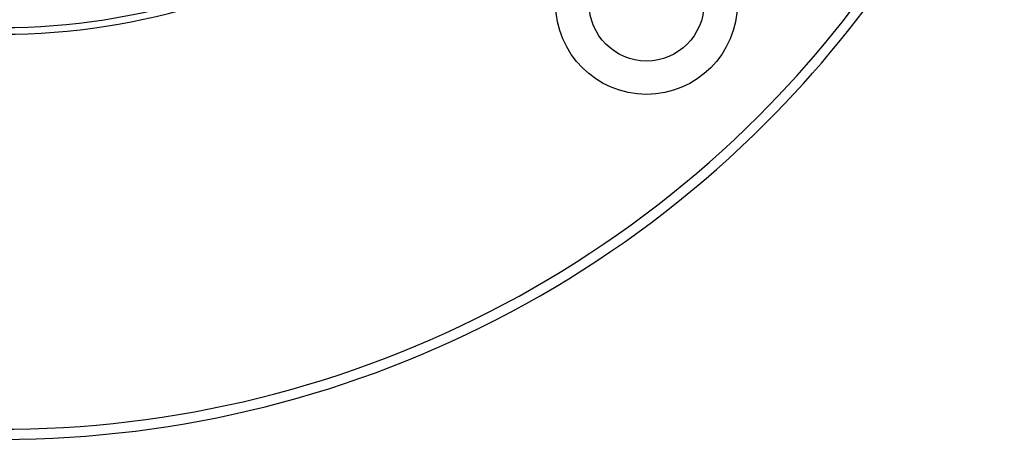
# Paper-space layout '4M DUO Surface plate' of a CAD drawing. Header units: millimetres. Extents: x 20 to 26560, y 40 to 17993.
# Tile 58 of 87: x 9104 to 9395, y 12944 to 13069. Entities that reach past the tile are written whole.
import ezdxf

# ---------------------------------------------------------------- set-up
doc = ezdxf.new("R2010")
doc.units = ezdxf.units.MM

psp = doc.layouts.new('4M DUO Surface plate')

# ---------------------------------------------------------------- linework, layer by layer
at = {"color": 7, "linetype": 'Continuous', "lineweight": 25, "ltscale": 4}
for radius in [26.88, 17]:
    psp.add_circle((9289.38, 13073.51), radius, dxfattribs=at)
for radius, start, end in [(200, 200.6403, 339.3597), (198, 200.8585, 339.1415), (317, 201.1719, 315), (317, 315, 338.8411), (320, 201.9237, 315), (320, 315, 338.0881)]:
    psp.add_arc((9098.46, 13264.43), radius, start, end, dxfattribs=at)

doc.saveas('drawing.dxf')
